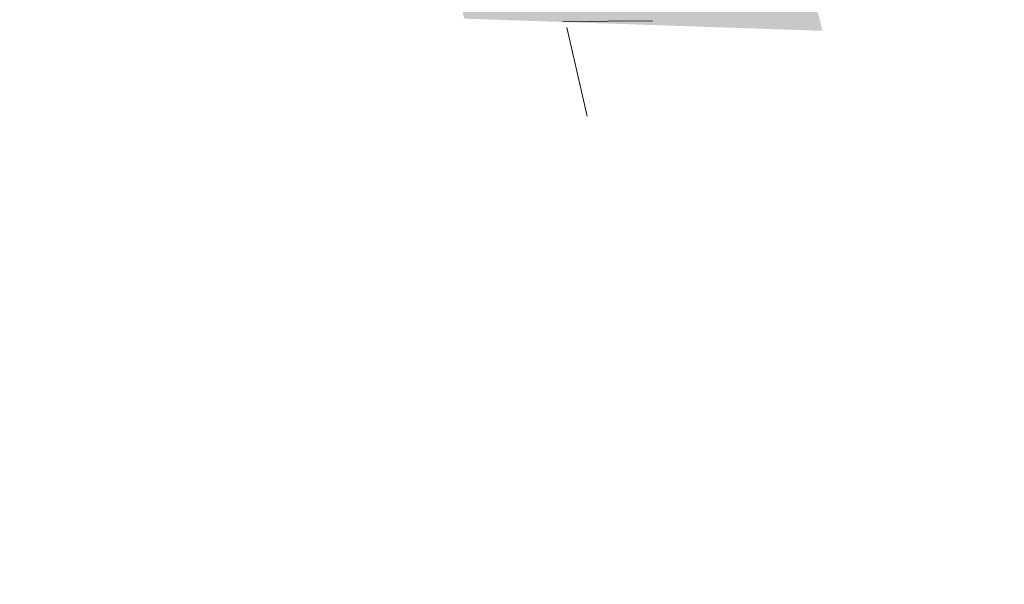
# Model space of a CAD drawing. Header units: metres. Extents: x -862 to 1262, y -354 to 644.
# Tile 28 of 256: x -463 to -431, y 381 to 400. Entities that reach past the tile are written whole.
import ezdxf

# ---------------------------------------------------------------- set-up
doc = ezdxf.new("R2010")
doc.units = ezdxf.units.M
doc.header["$LTSCALE"] = 0.5
doc.layers.add('BPR_Verkehr_220520', color=7, linetype='Continuous')

msp = doc.modelspace()

# ---------------------------------------------------------------- hatches: boundary and pattern name
at = {"layer": 'BPR_Verkehr_220520', "linetype": 'Continuous', "lineweight": 0, "true_color": 0xe4e6e5, "transparency": 33554687}
h = msp.add_hatch(color=254, dxfattribs=at)
h.paths.add_polyline_path([(-698.9240738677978, 452.6214553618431), (-699.733108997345, 450.9008955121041), (-683.8798624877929, 406.3282036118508), (-682.0868180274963, 406.9708919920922), (-682.2006113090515, 407.3141090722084), (-682.3072113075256, 407.6317090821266), (-682.6753125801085, 409.0435167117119), (-682.8964143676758, 410.4856725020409), (-682.9681765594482, 411.9429128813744), (-682.8898396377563, 413.3998146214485), (-682.6622327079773, 414.8409580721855), (-682.2877647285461, 416.2510903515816), (-681.770399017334, 417.6152868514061), (-681.1156113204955, 418.9191090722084), (-680.2874557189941, 420.1578165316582), (-679.8508535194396, 420.7239383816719), (-679.3131113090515, 421.3756090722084), (-678.0912253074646, 422.7971613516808), (-676.6928651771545, 424.336823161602), (-676.3112959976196, 424.7381709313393), (-675.6341606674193, 425.4253893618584), (-674.9329056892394, 426.0879773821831), (-674.2084264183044, 426.7250890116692), (-673.461647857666, 427.335910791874), (-672.6935235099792, 427.9196628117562), (-671.9050340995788, 428.4755997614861), (-671.0971863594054, 429.0030118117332), (-670.2710117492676, 429.5012255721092), (-669.6467505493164, 429.8478969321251), (-669.0105134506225, 430.1720656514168), (-668.363109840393, 430.4733156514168), (-667.7053649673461, 430.7512629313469), (-667.0381172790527, 431.0055531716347), (-666.362217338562, 431.2358622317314), (-665.6785267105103, 431.4418965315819), (-664.9879169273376, 431.6233934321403), (-664.5536594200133, 431.7241551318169), (-664.1172639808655, 431.8152129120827), (-663.6789474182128, 431.8965215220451), (-663.2389274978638, 431.9680405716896), (-662.7974228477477, 432.0297345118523), (-662.3546528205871, 432.0815727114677), (-661.9108373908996, 432.1235294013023), (-661.4661971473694, 432.1555851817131), (-661.3796638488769, 432.160666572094), (-661.2931093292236, 432.1653728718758), (-661.2065352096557, 432.1697039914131), (-661.1199431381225, 432.1736598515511), (-661.033334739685, 432.177240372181), (-660.9467116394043, 432.1804454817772), (-660.8600754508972, 432.1832751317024), (-660.7734278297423, 432.1857292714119), (-659.3037338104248, 432.2133608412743), (-657.8337924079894, 432.2193861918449), (-656.3639212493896, 432.2038040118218), (-654.8944379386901, 432.1666176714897), (-653.4256599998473, 432.107835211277), (-651.957904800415, 432.0274693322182), (-650.4914894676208, 431.9255373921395), (-649.0267308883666, 431.8020614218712), (-648.6323390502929, 431.7651060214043), (-648.2380966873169, 431.726588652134), (-647.8440100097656, 431.6865099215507), (-647.4500851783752, 431.6448704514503), (-647.0563283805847, 431.6016709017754), (-646.6627457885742, 431.5569119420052), (-646.2693435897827, 431.5105942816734), (-645.876127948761, 431.4627186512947), (-608.2617194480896, 426.807386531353), (-607.1510102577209, 426.6706997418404), (-606.0401131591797, 426.5355490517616), (-604.9290302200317, 426.4019347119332), (-603.8177635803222, 426.2698569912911), (-602.7063153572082, 426.1393161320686), (-601.5946876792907, 426.0103123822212), (-600.4828826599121, 425.8828460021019), (-599.3709024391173, 425.7569172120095), (-598.5944911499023, 425.6699139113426), (-597.8179962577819, 425.5836602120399), (-597.0414184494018, 425.4981562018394), (-596.2647584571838, 425.4134019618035), (-595.488016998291, 425.3293975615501), (-594.7111948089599, 425.2461431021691), (-593.9342925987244, 425.1636386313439), (-593.157311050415, 425.081884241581), (-592.8507887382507, 425.0498408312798), (-592.5442543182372, 425.0179134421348), (-592.2377077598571, 424.986102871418), (-591.9311490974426, 424.954409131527), (-591.6245783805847, 424.922832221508), (-591.3179956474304, 424.8913721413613), (-591.0114009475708, 424.8600289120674), (-590.7047943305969, 424.8288025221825), (-590.0991783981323, 424.7674702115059), (-589.4935164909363, 424.7065935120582), (-588.8878089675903, 424.6461724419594), (-588.2820561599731, 424.5862070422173), (-587.6762584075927, 424.5266973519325), (-587.0704160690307, 424.467643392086), (-586.4645294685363, 424.4090452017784), (-585.8585994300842, 424.3508980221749), (-585.7824177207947, 424.3436204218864), (-585.706234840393, 424.3363499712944), (-585.6300512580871, 424.3290867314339), (-585.5538670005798, 424.3218307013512), (-585.4776820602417, 424.3145818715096), (-585.4014964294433, 424.3073402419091), (-585.3253101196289, 424.3001058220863), (-585.2491237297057, 424.2928786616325), (-561.4382702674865, 422.0352803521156), (-560.9383931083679, 421.9878850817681), (-559.5104947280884, 421.852500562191), (-559.2485393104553, 421.8277504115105), (-558.9865676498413, 421.8031726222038), (-558.7245798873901, 421.7787672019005), (-558.4625761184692, 421.7545341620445), (-558.2005564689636, 421.7304735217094), (-557.9385210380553, 421.7065852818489), (-557.6764699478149, 421.6828694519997), (-557.4144033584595, 421.6593255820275), (-556.2937040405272, 421.4873068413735), (-555.2035251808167, 421.1757512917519), (-554.1611694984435, 420.7295994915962), (-553.1831803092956, 420.1559323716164), (-552.2850793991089, 419.4638546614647), (-551.4811206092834, 418.6643504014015), (-550.7840636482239, 417.770108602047), (-550.2049715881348, 416.795321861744), (-550.0134033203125, 416.3972869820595), (-549.841606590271, 415.9903274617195), (-549.689995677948, 415.5754247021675), (-549.5589362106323, 415.1535792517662), (-549.4487442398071, 414.7258084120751), (-549.3596854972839, 414.2931437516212), (-549.2919747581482, 413.8566286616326), (-549.2457752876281, 413.4173158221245), (-549.242875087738, 413.3803352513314), (-549.24012733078, 413.343343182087), (-549.2375320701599, 413.3063400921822), (-549.2350893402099, 413.2693266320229), (-549.2327991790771, 413.2323034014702), (-549.230661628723, 413.1952710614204), (-549.2286767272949, 413.1582302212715), (-549.2268445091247, 413.1211813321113), (-549.2258451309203, 413.0995414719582), (-549.2248978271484, 413.0778992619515), (-549.2240026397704, 413.0562548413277), (-549.223159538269, 413.0346083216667), (-549.2223685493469, 413.0129598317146), (-549.2216296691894, 412.9913095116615), (-549.2209429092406, 412.9696574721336), (-549.2203082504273, 412.948003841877), (-549.605615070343, 407.2321739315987), (-544.168897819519, 406.8213330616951), (-543.9325186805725, 409.9493727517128), (-543.8531610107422, 410.9995243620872), (-543.5297781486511, 412.8751601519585), (-542.8568813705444, 414.6555522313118), (-541.8588468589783, 416.2762043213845), (-540.5718293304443, 417.6784068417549), (-539.0424521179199, 418.8113637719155), (-537.3261182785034, 419.6340327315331), (-535.485003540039, 420.1166118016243), (-533.5858039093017, 420.2416191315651), (-533.3607197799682, 420.2350219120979), (-533.1356318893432, 420.2285514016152), (-532.9105403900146, 420.2222076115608), (-532.6854453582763, 420.2159905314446), (-532.4603468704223, 420.2099001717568), (-532.2352449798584, 420.2039365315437), (-532.0101397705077, 420.198099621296), (-531.7850313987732, 420.1923894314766), (-531.7319487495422, 420.1908227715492), (-531.6788820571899, 420.1887863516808), (-531.6258354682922, 420.1862803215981), (-531.5728131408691, 420.1833048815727), (-531.5198192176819, 420.1798602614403), (-531.4668578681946, 420.175946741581), (-531.413933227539, 420.1715646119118), (-531.3610494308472, 420.1667142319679), (-471.8896987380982, 414.4466201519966), (-471.8167298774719, 414.4340952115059), (-471.7464104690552, 414.4109325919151), (-471.6802822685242, 414.377640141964), (-471.6197951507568, 414.3349478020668), (-471.5662753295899, 414.2837916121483), (-471.5208962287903, 414.2252932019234), (-471.4846528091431, 414.1607351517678), (-471.458339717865, 414.0915329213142), (-470.9498751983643, 412.3469959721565), (-467.074003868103, 411.9742055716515), (-456.5845948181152, 410.9653095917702), (-455.4479799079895, 410.7725371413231), (-454.350874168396, 410.41839920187), (-453.3160606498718, 409.9102499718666), (-452.3650287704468, 409.2586419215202), (-451.517528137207, 408.4771066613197), (-450.791158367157, 407.5818739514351), (-450.2010035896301, 406.5915346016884), (-449.7593130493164, 405.5266565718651), (-449.7466848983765, 405.4883630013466), (-449.7342498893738, 405.4500062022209), (-449.7220083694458, 405.4115872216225), (-449.709960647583, 405.3731070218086), (-449.6981070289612, 405.3345665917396), (-449.686447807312, 405.2959669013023), (-449.6749832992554, 405.2573089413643), (-449.6637138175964, 405.2185938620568), (-449.648486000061, 405.1650859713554), (-449.6336304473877, 405.1114735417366), (-449.6191480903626, 405.0577591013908), (-449.6050396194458, 405.0039452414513), (-449.5913057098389, 404.9500345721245), (-449.5779470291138, 404.8960297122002), (-449.5649642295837, 404.8419332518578), (-449.5523579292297, 404.7877478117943), (-448.3920222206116, 399.7205241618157), (-441.9215713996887, 399.5003504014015), (-441.9113037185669, 399.602522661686), (-441.8999874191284, 399.7045840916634), (-441.8876236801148, 399.8065239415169), (-441.8742138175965, 399.9083314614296), (-441.8597592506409, 400.0099959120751), (-441.8442614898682, 400.1115065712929), (-441.8277221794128, 400.2128527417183), (-441.8101431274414, 400.314023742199), (-441.803417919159, 400.3511796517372), (-441.7965524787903, 400.3883097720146), (-441.7895468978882, 400.4254137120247), (-441.782401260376, 400.4624909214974), (-441.7751156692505, 400.4995408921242), (-441.7676902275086, 400.5365630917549), (-441.7601250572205, 400.5735569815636), (-441.7524202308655, 400.6105221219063), (-441.6112498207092, 401.1939630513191), (-441.4353269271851, 401.7678825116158), (-441.2252854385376, 402.3302124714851), (-440.9818822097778, 402.878926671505), (-440.7059943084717, 403.412047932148), (-440.3986158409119, 403.9276552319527), (-440.0608543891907, 404.4238906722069), (-439.6939270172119, 404.8989661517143), (-439.6700663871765, 404.9279028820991), (-439.6460973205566, 404.9567500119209), (-439.6220202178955, 404.9855070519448), (-439.5978354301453, 405.0141735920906), (-439.5735433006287, 405.0427492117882), (-439.5491441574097, 405.0712335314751), (-439.5246383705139, 405.0996261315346), (-439.5000264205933, 405.1279264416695), (-438.9174169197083, 405.7409368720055), (-438.2850945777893, 406.3025275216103), (-437.607581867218, 406.8086817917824), (-436.8897245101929, 407.2557795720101), (-436.1366567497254, 407.6406231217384), (-435.3537646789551, 407.9604599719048), (-434.5466476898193, 408.2130025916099), (-433.7210793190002, 408.396449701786), (-433.6839800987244, 408.4029888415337), (-433.6468564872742, 408.4093881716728), (-433.6097090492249, 408.4156476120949), (-433.5725382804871, 408.4217670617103), (-433.5353447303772, 408.4277464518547), (-433.4981289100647, 408.4335856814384), (-433.4608913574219, 408.4392846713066), (-433.4236326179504, 408.444843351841), (-433.2138966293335, 408.4734657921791), (-433.0036017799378, 408.4976423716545), (-432.792842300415, 408.5173622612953), (-432.5817126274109, 408.5326166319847), (-432.3703073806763, 408.5433986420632), (-432.1587212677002, 408.5497034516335), (-431.9470491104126, 408.5515282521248), (-431.7353857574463, 408.5488722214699), (-431.6598614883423, 408.5468393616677), (-431.5843547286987, 408.5442360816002), (-431.5088697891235, 408.541062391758), (-431.4334109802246, 408.5373184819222), (-431.3579826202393, 408.5330045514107), (-431.2825890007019, 408.5281208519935), (-431.2072344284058, 408.5226676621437), (-431.1319232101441, 408.516645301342), (-431.115195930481, 408.515229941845), (-431.098471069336, 408.5137865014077), (-431.0817486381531, 408.5123149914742), (-431.0650287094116, 408.5108154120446), (-431.0483113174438, 408.5092877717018), (-431.0315965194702, 408.507732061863), (-431.014884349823, 408.5061483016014), (-430.9981748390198, 408.5045364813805), (-429.8108804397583, 408.3913689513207), (-429.1806362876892, 408.3332186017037), (-428.5502717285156, 408.2763892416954), (-427.9197894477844, 408.2208810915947), (-427.2891922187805, 408.1666944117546), (-426.6584828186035, 408.1138294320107), (-426.0276639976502, 408.0622863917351), (-425.3967385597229, 408.0120655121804), (-424.765709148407, 407.9631670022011), (-424.1666581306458, 407.567010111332), (-422.3442588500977, 407.4370523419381), (-420.521107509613, 407.3181092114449), (-418.6972707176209, 407.2101850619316), (-416.8728150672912, 407.1132838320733), (-415.0478071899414, 407.0274090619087), (-413.222313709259, 406.9525638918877), (-411.3964012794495, 406.8887510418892), (-409.5701366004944, 406.8359728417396), (-408.7588043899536, 406.8114880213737), (-407.9477127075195, 406.7800279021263), (-407.136921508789, 406.7415948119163), (-406.3264907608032, 406.6961915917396), (-405.5164803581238, 406.6438215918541), (-404.7069502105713, 406.5844886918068), (-403.8979601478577, 406.5181972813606), (-403.0895700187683, 406.4449522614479), (-337.0833149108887, 400.1781649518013), (-336.6982389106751, 400.1540663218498), (-336.3124102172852, 400.1547670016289), (-335.9274242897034, 400.1802641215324), (-335.5448730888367, 400.230452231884), (-335.166338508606, 400.3051238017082), (-334.793385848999, 400.403970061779), (-334.4275573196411, 400.5265822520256), (-334.0703645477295, 400.6724509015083), (-333.8316809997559, 400.7728834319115), (-333.5888862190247, 400.8629235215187), (-333.3424324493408, 400.9424034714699), (-333.0927787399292, 401.01117522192), (-332.8403901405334, 401.0691106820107), (-332.5857367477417, 401.1161019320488), (-332.3292929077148, 401.1520614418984), (-332.0715363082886, 401.1769222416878), (-331.9448769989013, 401.1850390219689), (-331.8180743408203, 401.1904749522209), (-331.6911850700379, 401.1932274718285), (-331.5642659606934, 401.1932953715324), (-331.4373738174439, 401.1906786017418), (-331.3105654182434, 401.1853783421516), (-331.1838975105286, 401.1773969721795), (-331.0574267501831, 401.1667380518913), (-316.6149819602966, 399.7955694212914), (-316.1051357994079, 399.7339180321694), (-315.5991270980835, 399.6461729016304), (-315.0982904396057, 399.5325654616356), (-314.6039467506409, 399.3933953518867), (-314.1173998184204, 399.2290296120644), (-313.6399328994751, 399.0399017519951), (-313.172805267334, 398.8265105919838), (-312.7172489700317, 398.5894189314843), (-312.4436175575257, 398.4283517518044), (-312.1788891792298, 398.2530359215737), (-311.9238058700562, 398.0639611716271), (-311.6790819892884, 397.8616569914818), (-311.4454028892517, 397.6466899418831), (-311.2234229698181, 397.4196620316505), (-311.0137638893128, 397.1812090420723), (-310.8170127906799, 396.9319987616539), (-303.4797761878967, 401.8853854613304), (-303.6926952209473, 402.2303774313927), (-303.8796245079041, 402.5901153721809), (-304.0395476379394, 402.9626452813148), (-304.1715957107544, 403.3459431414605), (-304.2750512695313, 403.7379264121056), (-304.349352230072, 404.1364653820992), (-304.3940948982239, 404.5393947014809), (-304.4090361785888, 404.9445251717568), (-304.3880193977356, 405.4248821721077), (-304.325129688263, 405.9015680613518), (-304.2208476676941, 406.3709397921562), (-304.0759703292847, 406.8294101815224), (-303.8916048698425, 407.2734754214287), (-303.6691603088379, 407.6997417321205), (-303.4103366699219, 408.1049514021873), (-303.1171119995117, 408.4860076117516), (-308.4660243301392, 415.1750665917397), (-308.5006226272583, 415.1426362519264), (-308.5351108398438, 415.1100889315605), (-308.5694886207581, 415.0774249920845), (-308.6037555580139, 415.04464479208), (-308.6379112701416, 415.0117487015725), (-308.6719553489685, 414.9787371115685), (-308.7058874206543, 414.9456104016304), (-308.7397071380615, 414.9123689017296), (-309.5611798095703, 414.1568714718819), (-310.4333208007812, 413.4604780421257), (-311.3518866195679, 412.8265769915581), (-312.3124078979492, 412.2582526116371), (-313.3102111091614, 411.7582701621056), (-314.3404413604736, 411.3290623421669), (-315.3980859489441, 410.9727175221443), (-316.4779988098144, 410.690969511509), (-316.5163759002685, 410.6824240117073), (-316.5547738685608, 410.6739728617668), (-316.5931924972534, 410.6656160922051), (-316.6316315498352, 410.6573537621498), (-316.6700907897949, 410.6491859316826), (-316.7085699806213, 410.6411126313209), (-316.7470688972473, 410.6331339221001), (-316.7855872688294, 410.6252496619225), (-317.0599200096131, 410.5719401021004), (-317.3351419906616, 410.5234301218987), (-317.6111692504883, 410.4797345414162), (-317.8879175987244, 410.4408666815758), (-318.1653025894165, 410.4068384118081), (-318.4432395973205, 410.377660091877), (-318.7216438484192, 410.3533406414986), (-319.0004301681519, 410.3338840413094), (-319.0411698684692, 410.3314006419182), (-319.081911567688, 410.3289213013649), (-319.1226535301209, 410.3264461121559), (-319.163395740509, 410.3239750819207), (-319.2041381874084, 410.3215082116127), (-319.2448809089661, 410.3190455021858), (-319.2856238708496, 410.3165869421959), (-319.3263665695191, 410.3141325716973), (-319.4021290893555, 410.3095796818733), (-319.4778914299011, 410.3050412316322), (-319.5536546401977, 410.3005171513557), (-319.6294186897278, 410.2960074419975), (-319.7051835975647, 410.2915121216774), (-319.7809493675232, 410.2870311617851), (-319.8567159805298, 410.2825645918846), (-319.9324843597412, 410.278112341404), (-320.0461043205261, 410.2714637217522), (-320.1597261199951, 410.2648464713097), (-320.2733497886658, 410.2582615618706), (-320.3869753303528, 410.251709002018), (-320.5006027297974, 410.2451887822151), (-320.6142319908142, 410.2387009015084), (-320.727863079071, 410.2322453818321), (-320.8414960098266, 410.2258222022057), (-320.8865078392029, 410.2232870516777), (-320.9315199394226, 410.2207567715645), (-320.9765323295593, 410.2182315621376), (-321.021544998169, 410.2157114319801), (-321.0665579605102, 410.2131963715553), (-321.1115711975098, 410.2106863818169), (-321.1565847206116, 410.2081814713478), (-321.2015985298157, 410.2056816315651), (-321.2578179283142, 410.2030916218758), (-321.3140760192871, 410.2015564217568), (-321.3703530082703, 410.2010768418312), (-321.4266290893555, 410.201653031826), (-321.4828844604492, 410.2032847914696), (-321.5390993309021, 410.2059715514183), (-321.5952538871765, 410.2097123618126), (-321.6513284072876, 410.2145059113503), (-331.7910863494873, 411.1771981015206), (-334.2798943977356, 411.4134913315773), (-335.6721774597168, 411.545677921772), (-341.3250061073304, 412.0823706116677), (-352.4581547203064, 413.1393776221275), (-354.9469627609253, 413.3756708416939), (-366.4552095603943, 414.4682905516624), (-368.9440175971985, 414.7045837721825), (-386.9032679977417, 416.4096767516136), (-389.3920760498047, 416.6459699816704), (-401.1790587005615, 417.7650535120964), (-403.6678667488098, 418.0013467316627), (-419.9118178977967, 419.5435852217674), (-420.0835806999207, 419.5599530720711), (-420.2553319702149, 419.5764404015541), (-420.4270717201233, 419.593047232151), (-420.5987998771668, 419.6097735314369), (-420.7705163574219, 419.6266193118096), (-420.94222108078, 419.6435845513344), (-421.1139139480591, 419.6606692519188), (-421.2855948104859, 419.6778733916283), (-421.5343271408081, 419.7030130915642), (-421.7830340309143, 419.7284031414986), (-422.031715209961, 419.7540439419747), (-422.2803703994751, 419.7799354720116), (-422.5289993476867, 419.8060776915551), (-422.7776018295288, 419.8324705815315), (-423.026177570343, 419.8591141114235), (-423.27472631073, 419.8860082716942), (-423.2751157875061, 419.8824256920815), (-423.3364038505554, 419.8939911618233), (-423.3976986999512, 419.9055205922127), (-423.4590003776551, 419.9170136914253), (-423.5203088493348, 419.9284704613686), (-423.5816241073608, 419.9398908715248), (-423.6429461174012, 419.951274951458), (-423.7042748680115, 419.9626226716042), (-423.7656103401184, 419.9739340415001), (-423.7717566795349, 419.9405502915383), (-425.1702356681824, 420.1977088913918), (-426.5721521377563, 420.4354151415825), (-427.9772355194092, 420.6536231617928), (-429.3852146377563, 420.8522908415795), (-430.7958177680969, 421.031379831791), (-432.2087726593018, 421.1908555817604), (-433.6238066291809, 421.3306873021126), (-435.0406465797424, 421.4508480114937), (-440.167746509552, 421.9439845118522), (-441.1463787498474, 422.099769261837), (-442.0982432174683, 422.3753485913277), (-443.0087349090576, 422.7664941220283), (-443.8638836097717, 423.2672042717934), (-444.6505682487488, 423.8697963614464), (-445.3567182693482, 424.5650244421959), (-445.971498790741, 425.3422212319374), (-446.4854768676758, 426.1894617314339), (-446.671528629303, 426.5395995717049), (-446.8400035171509, 426.8985257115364), (-446.9904877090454, 427.2653584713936), (-447.122611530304, 427.6391967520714), (-447.2360504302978, 428.0191222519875), (-447.3305257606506, 428.4042016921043), (-447.4058054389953, 428.7934891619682), (-447.4617045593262, 429.1860283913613), (-448.144505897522, 435.0119110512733), (-448.3912080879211, 436.8820848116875), (-453.5992082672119, 437.6305918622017), (-453.5770010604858, 437.5521230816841), (-453.5554344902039, 437.4734757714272), (-453.5345100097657, 437.3946552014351), (-453.5142290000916, 437.315666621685), (-453.4945928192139, 437.2365152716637), (-453.4756027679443, 437.1572064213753), (-453.4572601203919, 437.0777453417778), (-453.4395660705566, 436.9981373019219), (-453.2132246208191, 435.1175267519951), (-453.3455613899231, 433.2279732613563), (-453.8318312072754, 431.3972720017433), (-454.6545870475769, 429.6911072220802), (-455.7843090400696, 428.1706948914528), (-457.180463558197, 426.8905863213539), (-458.7929575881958, 425.8967108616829), (-460.5639360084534, 425.2247280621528), (-460.9877226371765, 425.0928008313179), (-461.4150578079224, 424.9728651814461), (-461.8456022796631, 424.8650163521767), (-462.2790142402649, 424.7693399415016), (-462.7149496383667, 424.6859119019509), (-463.1530623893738, 424.6147984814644), (-463.5930047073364, 424.5560561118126), (-464.0344273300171, 424.5097314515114), (-464.2805631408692, 424.4835636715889), (-464.5271863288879, 424.4624782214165), (-464.7741919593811, 424.4464840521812), (-465.021474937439, 424.4355879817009), (-465.2689300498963, 424.4297946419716), (-465.5164519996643, 424.4291064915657), (-465.763935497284, 424.4335238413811), (-466.0112752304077, 424.4430447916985), (-466.0818296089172, 424.4466980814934), (-466.1523612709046, 424.4507664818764), (-466.2228677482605, 424.4552500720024), (-466.2933466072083, 424.4601487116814), (-466.3637954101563, 424.4654622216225), (-466.4342117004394, 424.4711904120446), (-466.5045930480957, 424.4773331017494), (-466.5749370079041, 424.4838900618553), (-593.8502686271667, 436.7255301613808), (-594.0957552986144, 436.7594243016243), (-594.3376069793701, 436.8134639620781), (-594.5741733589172, 436.8872804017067), (-594.8038401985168, 436.9803699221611), (-595.025040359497, 437.0920973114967), (-595.236264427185, 437.2217002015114), (-595.4360711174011, 437.3682942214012), (-595.6230970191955, 437.5308790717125), (-596.0878776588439, 438.0034893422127), (-596.5166131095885, 438.5090260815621), (-596.9069777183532, 439.0447470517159), (-597.2568539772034, 439.6077462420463), (-597.5643439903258, 440.1949696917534), (-597.8277797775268, 440.8032320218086), (-598.0457323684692, 441.4292337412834), (-598.2170194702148, 442.0695791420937), (-598.2257427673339, 442.1081643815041), (-598.2342963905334, 442.1467876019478), (-598.2426801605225, 442.1854480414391), (-598.2508939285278, 442.2241449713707), (-598.2589375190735, 442.2628776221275), (-598.2668107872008, 442.301645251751), (-598.2745135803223, 442.3404471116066), (-598.2820457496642, 442.3792824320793), (-598.3114525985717, 442.5406449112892), (-598.337913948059, 442.7025164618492), (-598.3614209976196, 442.864843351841), (-598.3819659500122, 443.0275716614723), (-598.3995419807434, 443.1906473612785), (-598.4141432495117, 443.3540162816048), (-598.4257649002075, 443.5176241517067), (-598.4344030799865, 443.6814166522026), (-598.4471615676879, 444.0239528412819), (-598.4555704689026, 444.3666233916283), (-598.4596284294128, 444.7093730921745), (-598.4593348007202, 445.052146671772), (-598.454689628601, 445.3948889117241), (-598.4456936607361, 445.7375445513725), (-598.4323483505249, 446.0800583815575), (-598.4146562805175, 446.4223752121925), (-598.4124537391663, 446.4598642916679), (-598.410199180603, 446.4973502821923), (-598.4078924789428, 446.5348330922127), (-598.4055336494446, 446.5723126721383), (-598.4031226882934, 446.6097889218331), (-598.4006596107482, 446.6472617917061), (-598.3981444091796, 446.684731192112), (-598.3955770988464, 446.7221970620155), (-598.3931433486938, 446.7570272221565), (-598.3906646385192, 446.7918542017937), (-598.3881408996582, 446.8266779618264), (-598.3855721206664, 446.8614984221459), (-598.3829583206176, 446.8963155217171), (-598.3802994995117, 446.9311292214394), (-598.3775956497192, 446.9659394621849), (-598.3748467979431, 447.0007461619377), (-597.9798539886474, 451.9613634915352), (-603.9464456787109, 452.36105945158), (-604.2394252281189, 448.9806540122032), (-604.3742859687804, 447.4246274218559), (-604.4396921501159, 446.6699692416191), (-604.4866543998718, 446.2248085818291), (-604.550186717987, 445.7817091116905), (-604.63020072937, 445.3412874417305), (-604.7265850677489, 444.9041564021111), (-604.8392056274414, 444.4709242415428), (-604.9679057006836, 444.0421938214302), (-605.1125062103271, 443.6185616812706), (-605.2728059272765, 443.2006173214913), (-605.2875194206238, 443.1644654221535), (-605.3023504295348, 443.1283615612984), (-605.3172987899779, 443.0923061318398), (-605.3323643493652, 443.0562995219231), (-605.3475469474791, 443.0203421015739), (-605.3628464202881, 442.9844342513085), (-605.3782626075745, 442.9485763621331), (-605.3937952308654, 442.9127687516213), (-605.4462622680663, 442.7941091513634), (-605.5000091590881, 442.6760237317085), (-605.555029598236, 442.5585263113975), (-605.6113171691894, 442.4416306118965), (-605.6688652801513, 442.3253503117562), (-605.7276672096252, 442.2096989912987), (-605.7877160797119, 442.094690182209), (-605.8490048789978, 441.9803373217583), (-605.8878589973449, 441.9093469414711), (-605.9271909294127, 441.8386202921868), (-605.9669989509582, 441.7681604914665), (-606.0072812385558, 441.6979707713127), (-606.0480359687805, 441.628054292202), (-606.0892612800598, 441.5584142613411), (-606.1309552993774, 441.4890538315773), (-606.1731161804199, 441.4199760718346), (-606.6725290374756, 440.7245115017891), (-607.2658472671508, 440.1072128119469), (-607.9409888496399, 439.5806503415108), (-608.6842055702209, 439.1555467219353), (-609.4803629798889, 438.8405585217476), (-610.3132485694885, 438.6420999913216), (-611.1659019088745, 438.5642124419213), (-612.0209600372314, 438.6084819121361), (-619.7508915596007, 439.5651737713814), (-620.3463483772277, 439.638870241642), (-620.5612964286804, 437.9021211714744), (-622.5488830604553, 438.1481140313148), (-623.2621178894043, 438.2363872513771), (-623.6229397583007, 438.2843828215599), (-623.9828285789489, 438.3389357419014), (-624.3416649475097, 438.4000294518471), (-624.6993300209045, 438.467643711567), (-625.0557052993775, 438.5417561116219), (-625.4106727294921, 438.6223421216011), (-625.7641147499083, 438.7093750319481), (-626.1159142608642, 438.8028260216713), (-626.3269500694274, 438.8610827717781), (-626.5379153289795, 438.9195940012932), (-626.7488098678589, 438.9783596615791), (-626.9596333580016, 439.0373796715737), (-627.1703855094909, 439.0966539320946), (-627.3810660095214, 439.1561823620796), (-627.5916745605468, 439.2159648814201), (-627.8022109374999, 439.2760014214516), (-630.4903129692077, 440.0216230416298), (-633.1897389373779, 440.7251452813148), (-635.8998295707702, 441.3863962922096), (-638.619922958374, 442.0052145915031), (-641.3493547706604, 442.581449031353), (-644.0874583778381, 443.1149588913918), (-646.8335650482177, 443.6056138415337), (-649.5870040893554, 444.0532940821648), (-651.6244202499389, 444.3661034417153), (-653.6624716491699, 444.6747468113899), (-655.7011497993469, 444.9792229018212), (-657.7404461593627, 445.2795304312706), (-659.7803522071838, 445.575668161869), (-661.8208594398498, 445.8676348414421), (-663.8619592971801, 446.1554292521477), (-665.9036432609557, 446.4390501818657), (-668.430758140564, 446.7710771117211), (-670.9618991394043, 447.0708717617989), (-673.4966551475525, 447.3383854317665), (-676.0346144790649, 447.5735746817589), (-678.5753649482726, 447.776401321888), (-681.118493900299, 447.9468323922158), (-683.6635882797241, 448.0848402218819), (-686.2102347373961, 448.1904023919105), (-686.674168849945, 448.2066725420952), (-686.6741687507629, 448.2066756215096), (-687.5662964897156, 448.2533203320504), (-688.4562951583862, 448.3305860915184), (-689.343114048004, 448.4383816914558), (-690.225706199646, 448.5765798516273), (-691.1030296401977, 448.7450174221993), (-691.9740486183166, 448.9434955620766), (-692.8377348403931, 449.1717799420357), (-693.6930714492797, 449.429592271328), (-694.4220439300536, 449.6871991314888), (-695.134413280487, 449.9876855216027), (-695.827659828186, 450.3299886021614), (-696.4993315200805, 450.7128976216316), (-697.1470526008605, 451.1350582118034), (-697.7685320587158, 451.5949771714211), (-698.3615716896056, 452.091027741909)])
h.paths.add_polyline_path([(-314.4534367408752, 406.8875821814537), (-314.2461105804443, 406.8794389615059), (-314.0449273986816, 406.8286875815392), (-313.8585481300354, 406.7375111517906), (-313.6949964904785, 406.609834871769), (-313.5613134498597, 406.4511552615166), (-313.4632541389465, 406.2683035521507), (-313.405040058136, 406.0691516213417), (-313.3891773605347, 405.862273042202), (-313.4311185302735, 404.3321565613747), (-313.4575713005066, 404.1294769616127), (-313.5246820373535, 403.9364098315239), (-313.6296469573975, 403.7610213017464), (-313.7680807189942, 403.6106389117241), (-313.9341997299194, 403.4915454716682), (-314.121063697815, 403.4087165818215), (-314.3208656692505, 403.3656127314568), (-314.5252582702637, 403.3640333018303), (-327.2061687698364, 404.5679615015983), (-327.3433038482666, 404.5940301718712), (-327.47323279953, 404.6450602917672), (-327.591454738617, 404.7192841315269), (-327.6938743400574, 404.8141304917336), (-327.7769436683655, 404.9263137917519), (-327.8377851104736, 405.0519478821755), (-327.8742910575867, 405.1866806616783), (-327.8851981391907, 405.3258448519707), (-327.8701260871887, 405.4646197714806), (-327.8295982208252, 405.5981979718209), (-327.7650184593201, 405.7219521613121), (-327.6786239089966, 405.8315953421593), (-327.5734073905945, 405.923329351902), (-327.4530137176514, 405.9939764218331), (-327.3216134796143, 406.0410892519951), (-327.1837584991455, 406.0630358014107)])
h.paths.add_polyline_path([(-435.5978105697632, 416.1937824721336), (-435.2678997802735, 416.1893640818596), (-434.938730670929, 416.1668174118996), (-433.2490071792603, 416.0042958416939), (-432.2713347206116, 415.9054106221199), (-431.2946811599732, 415.7969230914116), (-430.3191408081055, 415.6788437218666), (-429.3448078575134, 415.5511839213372), (-428.3717763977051, 415.4139560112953), (-427.4001403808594, 415.2671732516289), (-426.4299936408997, 415.1108498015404), (-425.4614298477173, 414.9450007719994), (-425.1624679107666, 414.8922957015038), (-424.9967999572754, 414.8618872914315), (-424.8315747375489, 414.829158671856), (-424.6668251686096, 414.794114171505), (-424.5025837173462, 414.7567607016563), (-424.3388827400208, 414.7171056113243), (-424.1757544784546, 414.675156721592), (-424.0132310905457, 414.6309222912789), (-423.8513445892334, 414.5844110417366), (-423.7230288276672, 414.5333077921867), (-423.6062594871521, 414.459542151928), (-423.5049969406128, 414.3656148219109), (-423.4226753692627, 414.2547112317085), (-423.3620866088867, 414.1305925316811), (-423.3252854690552, 413.997468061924), (-423.3135200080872, 413.8598525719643), (-423.327189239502, 413.7224131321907), (-423.3658295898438, 413.5898107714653), (-423.4281306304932, 413.4665425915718), (-423.5119794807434, 413.3567890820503), (-423.6145325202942, 413.2642724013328), (-423.7323117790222, 413.1921301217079), (-423.8613229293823, 413.1428088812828), (-423.9971907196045, 413.1179813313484), (-424.1353073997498, 413.1184890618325), (-437.3560079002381, 414.3900870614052), (-437.4804451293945, 414.4127710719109), (-437.5993006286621, 414.4560441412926), (-437.7091937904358, 414.5186754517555), (-437.8069989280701, 414.5988835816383), (-437.8899341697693, 414.6943871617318), (-437.9556405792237, 414.802469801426), (-438.0022492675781, 414.920057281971), (-438.0284345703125, 415.0438050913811), (-438.0334516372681, 415.1701933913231), (-438.0171577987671, 415.2956273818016), (-437.9800165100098, 415.4165393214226), (-437.9230841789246, 415.5294901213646), (-437.8479801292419, 415.6312671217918), (-437.7568405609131, 415.7189754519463), (-437.6522577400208, 415.7901204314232), (-437.5372066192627, 415.8426792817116), (-437.2236634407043, 415.9453989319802), (-436.9049478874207, 416.0307280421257), (-436.5820237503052, 416.0984085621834), (-436.2558675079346, 416.1482358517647), (-435.9274654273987, 416.1800592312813)])
h.paths.add_polyline_path([(-556.9285757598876, 427.9000870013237), (-459.8768693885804, 418.5654261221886), (-459.7460734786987, 418.5409882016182), (-459.6216544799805, 418.4938215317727), (-459.5075284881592, 418.4254107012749), (-459.4072876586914, 418.337908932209), (-459.3240870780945, 418.2340703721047), (-459.2605455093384, 418.1171633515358), (-459.2186629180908, 417.9908675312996), (-459.1997575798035, 417.8591581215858), (-459.2044245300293, 417.7261806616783), (-459.2325168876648, 417.5961206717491), (-459.283150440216, 417.4730717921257), (-459.3547314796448, 417.360907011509), (-459.4450069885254, 417.2631567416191), (-459.5511355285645, 417.1828976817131), (-459.6697766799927, 417.1226560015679), (-459.7971961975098, 417.084327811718), (-460.2384251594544, 417.0019092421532), (-460.6824275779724, 416.9360483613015), (-461.1285824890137, 416.8868387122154), (-461.5762656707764, 416.8543491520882), (-462.0248507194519, 416.8386251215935), (-462.473710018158, 416.8396886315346), (-462.9222155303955, 416.8575381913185), (-463.3697397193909, 416.8921488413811), (-557.1173569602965, 425.9090146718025), (-557.3097626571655, 425.9465583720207), (-557.4911469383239, 426.0209171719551), (-557.6545392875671, 426.1292335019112), (-557.7936606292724, 426.2673448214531), (-557.9031646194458, 426.4299435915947), (-557.9788430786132, 426.6107812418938), (-558.0177877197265, 426.8029082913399), (-558.0185025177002, 426.9989414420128), (-557.9809588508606, 427.1913471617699), (-557.9066000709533, 427.3727314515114), (-557.7982837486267, 427.5361238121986), (-557.6601724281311, 427.6752451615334), (-557.4975736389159, 427.7847491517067), (-557.3167359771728, 427.8604276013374), (-557.1246089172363, 427.8993722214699)])
h.paths.add_polyline_path([(-690.8309165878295, 434.818416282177), (-689.2176765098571, 434.7822776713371), (-687.6046828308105, 434.7364439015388), (-685.9919943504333, 434.6808990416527), (-684.3796695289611, 434.6156451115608), (-682.7677668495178, 434.5406844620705), (-681.156344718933, 434.4560198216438), (-679.5454615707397, 434.3616542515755), (-677.9351758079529, 434.2575911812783), (-677.5298699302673, 434.1728890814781), (-677.1631619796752, 433.9806078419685), (-676.8629949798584, 433.6953946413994), (-676.652241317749, 433.3389823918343), (-676.5469601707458, 432.9385293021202), (-676.5551738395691, 432.5245494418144), (-676.676256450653, 432.1285875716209), (-676.9009816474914, 431.780815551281), (-686.605990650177, 420.5387610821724), (-686.7510313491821, 420.4093078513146), (-686.9244721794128, 420.3214828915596), (-687.1146594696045, 420.2811872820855), (-687.3088143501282, 420.2911284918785), (-687.4938913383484, 420.3506385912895), (-687.6574549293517, 420.4557190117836), (-687.7885151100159, 420.59930931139), (-687.8782658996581, 420.7717614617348), (-692.2690953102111, 432.8045024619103), (-692.3513382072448, 433.1579312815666), (-692.3463054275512, 433.5207677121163), (-692.2542890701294, 433.8717785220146), (-692.080674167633, 434.1904216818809), (-691.8356210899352, 434.4580493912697), (-691.5334709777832, 434.6589993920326), (-691.1919063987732, 434.7815116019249)])
at = {"layer": 'BPR_Verkehr_220520', "linetype": 'Continuous', "lineweight": 0, "true_color": 0xece5cf, "transparency": 33554687}
h = msp.add_hatch(color=254, dxfattribs=at)
edge = h.paths.add_edge_path()
edge.add_line((-436.5720633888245, 399.3183196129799), (-437.4140477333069, 402.9952925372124))
edge.add_line((-437.4140477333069, 402.9952925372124), (-435.666529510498, 404.9709174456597))
edge.add_line((-435.666529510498, 404.9709174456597), (-331.6344148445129, 395.0940874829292))
edge.add_line((-331.6344148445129, 395.0940874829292), (-331.255908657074, 399.0761388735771))
edge.add_line((-331.255908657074, 399.0761388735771), (-315.9363855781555, 397.6217002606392))
edge.add_line((-315.9363855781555, 397.6217002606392), (-316.5851686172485, 381.3918112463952))
edge.add_line((-316.5851686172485, 381.3918112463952), (-312.0734851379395, 381.0614250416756))
edge.add_line((-312.0734851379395, 381.0614250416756), (-312.0734851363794, 381.0614250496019))
edge.add_arc((-263.0146149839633, 371.4059986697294), 49.99999999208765, 160.561043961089, 168.8657498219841, ccw=False)
edge.add_line((-310.1644449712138, 388.0461167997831), (-310.1644449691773, 388.0461168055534))
edge.add_arc((-321.4804041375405, 392.0397451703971), 11.99999997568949, 340.5610438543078, 372.5155120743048)
edge.add_line((-309.765555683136, 394.6401922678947), (-309.7655556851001, 394.6401922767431))
edge.add_arc((-315.6229799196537, 393.3399687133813), 5.999999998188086, 12.51551219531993, 61.03413302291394)
edge.add_line((-312.7172489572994, 398.5894189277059), (-312.7172489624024, 398.5894189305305))
edge.add_arc((-317.5601338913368, 389.8403352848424), 9.999999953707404, 61.0341329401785, 84.57658310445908)
edge.add_line((-316.6149819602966, 399.7955694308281), (-331.0574267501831, 401.166738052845))
edge.add_arc((-331.6245179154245, 395.1935975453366), 5.999999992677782, 84.57658305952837, 114.0567386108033)
edge.add_line((-334.0703645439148, 400.6724509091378), (-334.0703645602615, 400.6724509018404))
edge.add_arc((-336.5162111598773, 406.1513042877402), 6.000000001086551, 292.72326302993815, 294.0567382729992, ccw=False)
edge.add_line((-334.1985277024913, 400.6170163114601), (-334.198527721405, 400.6170163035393))
edge.add_line((-334.198527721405, 400.6170163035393), (-334.5491442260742, 396.9240741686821))
edge.add_line((-334.5491442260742, 396.9240741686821), (-337.0344835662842, 397.1600380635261))
edge.add_line((-337.0344835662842, 397.1600380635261), (-336.9701468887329, 397.8637266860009))
edge.add_arc((-336.516211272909, 406.1513026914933), 8.299998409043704, 264.57646213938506, 266.8648694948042, ccw=False)
edge.add_line((-337.3007046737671, 397.8884615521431), (-344.4843837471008, 398.570496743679))
edge.add_line((-344.4843837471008, 398.570496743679), (-344.5504820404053, 397.8736244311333))
edge.add_line((-344.5504820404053, 397.8736244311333), (-347.0392901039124, 398.1099176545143))
edge.add_line((-347.0392901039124, 398.1099176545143), (-346.9731918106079, 398.8067899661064))
edge.add_line((-346.9731918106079, 398.8067899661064), (-352.946267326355, 399.3738876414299))
edge.add_line((-352.946267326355, 399.3738876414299), (-353.0124294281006, 398.6770213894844))
edge.add_line((-353.0124294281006, 398.6770213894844), (-355.5012374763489, 398.9133146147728))
edge.add_line((-355.5012374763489, 398.9133146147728), (-355.4350753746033, 399.6101808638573))
edge.add_line((-355.4350753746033, 399.6101808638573), (-374.1508556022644, 401.3871005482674))
edge.add_line((-374.1508556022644, 401.3871005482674), (-374.21701770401, 400.6902342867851))
edge.add_line((-374.21701770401, 400.6902342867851), (-383.4753836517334, 401.5692450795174))
edge.add_line((-383.4753836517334, 401.5692450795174), (-383.4092215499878, 402.2661113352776))
edge.add_line((-383.4092215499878, 402.2661113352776), (-389.8801224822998, 402.8804737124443))
edge.add_line((-389.8801224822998, 402.8804737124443), (-389.9462845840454, 402.1836074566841))
edge.add_line((-389.9462845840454, 402.1836074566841), (-392.4350926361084, 402.4199006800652))
edge.add_line((-392.4350926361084, 402.4199006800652), (-392.3689305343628, 403.1167669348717))
edge.add_line((-392.3689305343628, 403.1167669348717), (-397.8443082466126, 403.6366120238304))
edge.add_line((-397.8443082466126, 403.6366120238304), (-397.9104703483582, 402.9397457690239))
edge.add_line((-397.9104703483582, 402.9397457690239), (-400.3992783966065, 403.1760389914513))
edge.add_line((-400.3992783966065, 403.1760389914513), (-400.3331162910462, 403.8729052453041))
edge.add_line((-400.3331162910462, 403.8729052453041), (-403.3069597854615, 404.1552488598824))
edge.add_line((-403.3069597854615, 404.1552488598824), (-403.3069598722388, 404.1552488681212))
edge.add_arc((-412.0120020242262, 312.4675602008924), 92.10000006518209, 84.57646261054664, 86.75520900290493)
edge.add_line((-406.7989560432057, 404.4199074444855), (-406.7989561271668, 404.4199074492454))
edge.add_line((-406.7989561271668, 404.4199074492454), (-406.8348348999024, 403.7870456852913))
edge.add_line((-406.8348348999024, 403.7870456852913), (-409.307691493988, 404.0218244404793))
edge.add_line((-409.307691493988, 404.0218244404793), (-409.2927576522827, 404.5274087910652))
edge.add_line((-409.2927576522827, 404.5274087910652), (-409.2927576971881, 404.5274087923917))
edge.add_arc((-412.0120020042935, 312.4675605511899), 92.09999971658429, 88.30810133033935, 88.51775220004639)
edge.add_line((-409.6296311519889, 404.536742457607), (-409.6296311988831, 404.5367424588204))
edge.add_line((-409.6296311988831, 404.5367424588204), (-409.629631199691, 404.5367424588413))
edge.add_arc((-401.749183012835, 709.0848027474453), 304.6499999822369, 266.51205874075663, 268.5177522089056, ccw=False)
edge.add_line((-420.2836216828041, 404.9991288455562), (-420.2836216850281, 404.9991288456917))
edge.add_line((-420.2836216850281, 404.9991288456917), (-424.765709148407, 407.9631670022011))
edge.add_arc((-401.7491875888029, 709.0847462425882), 301.9999432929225, 265.21024941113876, 265.62904038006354, ccw=False)
edge.add_arc((-401.7491862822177, 709.0847672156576), 301.9999643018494, 264.6684121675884, 265.2102494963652, ccw=False)
edge.add_line((-429.8108804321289, 408.3913689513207), (-430.9981748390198, 408.5045364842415))
edge.add_arc((-431.9666845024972, 398.551547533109), 10.0000000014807, 84.44213628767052, 174.5555703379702)
edge.add_line((-441.9215713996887, 399.5003504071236), (-436.5720633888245, 399.3183196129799))

# ---------------------------------------------------------------- linework, layer by layer
at = {"layer": 'BPR_Verkehr_220520', "color": 255, "linetype": 'Continuous', "lineweight": 9, "transparency": 33554687}
for p, q in [((-442.1801113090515, 399.6516090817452, 60), (-445.1300125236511, 399.6274674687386, 60)), ((-444.3301113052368, 396.5016090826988, 60), (-445.0076342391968, 399.4290081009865, 60))]:
    msp.add_line(p, q, dxfattribs=at)

doc.saveas('drawing.dxf')
